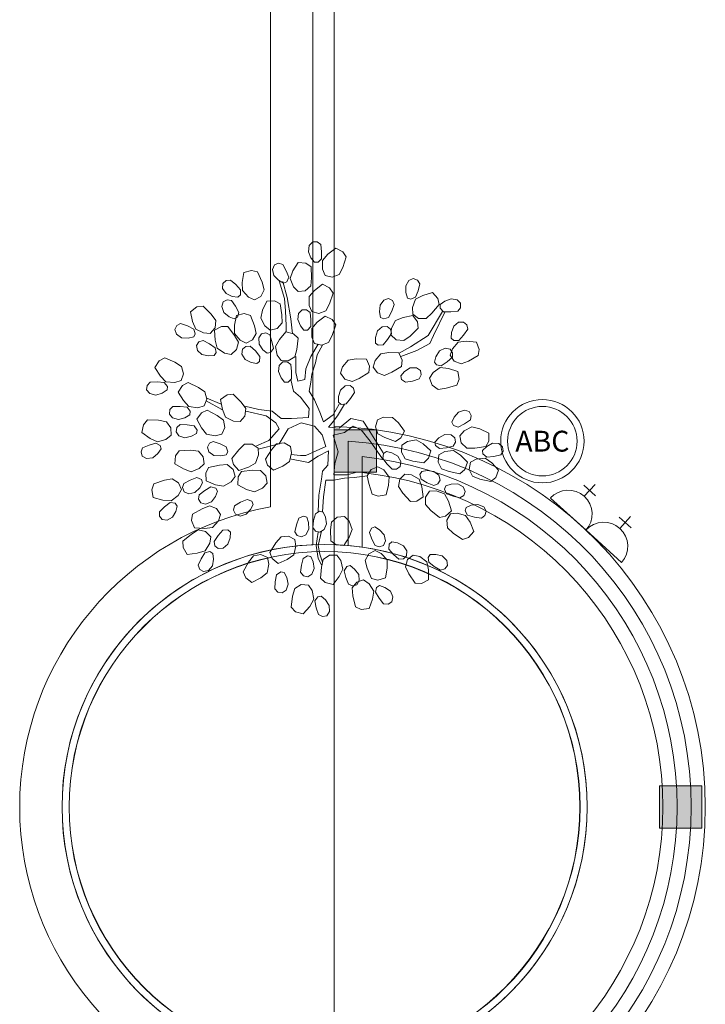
# Model space of a CAD drawing. Header units: millimetres. Extents: x -1131 to 37929, y -9154 to 9180.
# Tile 12 of 85: x -1131 to 1336, y -692 to 2852. Entities that reach past the tile are written whole.
import ezdxf

# ---------------------------------------------------------------- set-up
doc = ezdxf.new("R2010")
doc.units = ezdxf.units.MM
doc.layers.add('FIRE-EXTINGUISHER', color=1, linetype='Continuous', lineweight=20, true_color=0xff0000)
doc.layers.add('GREYSCALE', color=9, linetype='Continuous', lineweight=0, true_color=0x808080)
doc.styles.get("Standard").update_dxf_attribs({"font": 'arial.ttf'})

# ---------------------------------------------------------------- blocks, each defined once
blk = doc.blocks.new('FLOOR PLAN')
at = {"layer": 'GREYSCALE', "ltscale": 0.25}
h = blk.add_hatch(color=256, dxfattribs=at)
h.dxf.hatch_style = 1
h.paths.add_polyline_path([(381, 10529.2), (381, 10376.8), (533.4, 10376.8), (533.4, 10529.2)])
h = blk.add_hatch(color=256, dxfattribs=at)
h.dxf.hatch_style = 1
h.paths.add_polyline_path([(1704.6, 9095.5), (1552.2, 9095.5), (1552.2, 9247.9), (1704.6, 9247.9)])
at = {"layer": 'GREYSCALE', "ltscale": 0.2}
blk.add_line((153, 16760.7), (152.7, 10251.7), dxfattribs=at)
at = {"layer": 'GREYSCALE', "ltscale": 0.25}
for p, q in [((305.4, 16757.9), (305.1, 10115.7)), ((381, 14166.1), (381, 4141)), ((381, 10541.5), (381, 10116.1)), ((381, 10529.2), (533.4, 10529.2)), ((381, 10376.8), (381, 10529.2)), ((533.4, 10529.2), (533.4, 10376.8)), ((431.8, 10488.4), (431.8, 10112.9)), ((482.6, 10433.1), (482.6, 10107)), ((533.4, 10376.8), (381, 10376.8)), ((482.6, 10375.2), (482.6, 10107)), ((1704.6, 9247.9), (1552.2, 9247.9)), ((1552.2, 9247.9), (1552.2, 9095.5)), ((1704.6, 9095.5), (1704.6, 9247.9)), ((1552.2, 9095.5), (1704.6, 9095.5))]:
    blk.add_line(p, q, dxfattribs=at)
at = {"layer": 'GREYSCALE'}
for p, q in [((291.7, 11192.9), (304.4, 11205.6)), ((304.4, 11205.6), (320.3, 11205.6)), ((320.3, 11205.6), (333, 11196)), ((288.6, 11170.6), (291.7, 11192.9)), ((298.1, 11148.4), (288.6, 11170.6)), ((333, 11196), (336.2, 11170.6)), ((336.2, 11170.6), (336.2, 11145.2)), ((358.4, 11161.1), (386.9, 11183.3)), ((386.9, 11183.3), (412.3, 11170.6)), ((412.3, 11170.6), (425, 11151.6)), ((232.9, 11101.2), (251.5, 11132.2)), ((251.5, 11132.2), (279.8, 11129.6)), ((310.8, 11132.5), (298.1, 11148.4)), ((323.5, 11132.5), (310.8, 11132.5)), ((336.2, 11145.2), (323.5, 11132.5)), ((339.3, 11138.9), (358.4, 11161.1)), ((339.3, 11107.1), (339.3, 11138.9)), ((425, 11151.6), (412.3, 11113.5)), ((50.3, 11059.8), (56.4, 11095.5)), ((56.4, 11095.5), (83.8, 11103.2)), ((83.8, 11103.2), (106, 11097.7)), ((106, 11097.7), (122.3, 11061)), ((159.3, 11106.7), (166.6, 11123.2)), ((164.4, 11084.9), (159.3, 11106.7)), ((166.6, 11123.2), (181.4, 11128.9)), ((181.4, 11128.9), (196.6, 11124.6)), ((196.6, 11124.6), (208.8, 11102.1)), ((208.8, 11102.1), (218, 11078.4)), ((223.2, 11073.6), (232.9, 11101.2)), ((279.8, 11129.6), (298.5, 11116.4)), ((298.5, 11116.4), (300.4, 11076.3)), ((348.8, 11084.9), (339.3, 11107.1)), ((412.3, 11113.5), (399.6, 11088.1)), ((-19.5, 11056.3), (-7.8, 11067)), ((-7.8, 11067), (8, 11068.5)), ((8, 11068.5), (27.5, 11051.9)), ((51.2, 11030.6), (50.3, 11059.8)), ((122.3, 11061), (130, 11033.6)), ((181.3, 11067.6), (164.4, 11084.9)), ((198.9, 11057.4), (181.3, 11067.6)), ((183.9, 11065.9), (202.9, 11002.4)), ((212.4, 11005.5), (196.5, 11062.7)), ((210.7, 11062), (198.9, 11057.4)), ((218, 11078.4), (210.7, 11062)), ((234.7, 11044), (223.2, 11073.6)), ((300.4, 11076.3), (297.8, 11048)), ((374.2, 11078.6), (348.8, 11084.9)), ((399.6, 11088.1), (374.2, 11078.6)), ((638.9, 11047.2), (649.9, 11066.8)), ((649.9, 11066.8), (666.3, 11074.1)), ((666.3, 11074.1), (681.1, 11068.3)), ((681.1, 11068.3), (689.5, 11054.9)), ((-20.3, 11038.4), (-19.5, 11056.3)), ((-7.7, 11019.8), (-20.3, 11038.4)), ((27.5, 11051.9), (44.6, 11033.1)), ((44.6, 11033.1), (43.8, 11015.2)), ((72.6, 11007.1), (51.2, 11030.6)), ((130, 11033.6), (117.7, 11009.5)), ((251.6, 11026.7), (234.7, 11044)), ((277.5, 11030), (251.6, 11026.7)), ((297.8, 11048), (277.5, 11030)), ((291.7, 11008.7), (310.8, 11030.9)), ((310.8, 11030.9), (339.3, 11053.2)), ((339.3, 11053.2), (364.7, 11040.5)), ((364.7, 11040.5), (377.4, 11021.4)), ((639.7, 11023.1), (638.9, 11047.2)), ((683.3, 11030), (674.1, 11006.4)), ((689.5, 11054.9), (683.3, 11030)), ((-23, 10973), (-17.6, 10990.2)), ((-17.6, 10990.2), (-3.6, 10997.5)), ((14.3, 11009.8), (-7.7, 11019.8)), ((-3.6, 10997.5), (12.1, 10995)), ((12.1, 10995), (26.7, 10974)), ((34.4, 11006.6), (14.3, 11009.8)), ((43.8, 11015.2), (34.4, 11006.6)), ((94.6, 10997.1), (72.6, 11007.1)), ((117.7, 11009.5), (94.6, 10997.1)), ((123.8, 10960), (138.7, 10993)), ((138.7, 10993), (167.1, 10993.5)), ((167.1, 10993.5), (187.2, 10982.5)), ((202.9, 11002.4), (206.1, 10957.9)), ((225.1, 10929.3), (212.4, 11005.5)), ((291.7, 10977), (291.7, 11008.7)), ((377.4, 11021.4), (364.7, 10983.3)), ((546.8, 10978.3), (559.9, 10996.5)), ((559.9, 10996.5), (577.1, 11001.8)), ((577.1, 11001.8), (591.1, 10994.5)), ((591.1, 10994.5), (597.9, 10980.1)), ((645.8, 11003.7), (639.7, 11023.1)), ((657.7, 10999.1), (645.8, 11003.7)), ((674.1, 11006.4), (657.7, 10999.1)), ((663.3, 10969.7), (674.8, 10999.3)), ((674.8, 10999.3), (700.5, 11013.1)), ((700.5, 11013.1), (735.2, 11023.5)), ((735.2, 11023.5), (754.3, 11002.5)), ((754.3, 11002.5), (759.2, 10980.2)), ((763.3, 10980.2), (779.5, 10992.4)), ((779.5, 10992.4), (802, 11001.4)), ((802, 11001.4), (824.1, 10997.7)), ((824.1, 10997.7), (836.5, 10984.7)), ((-135.6, 10954.4), (-112.9, 10971.5)), ((-128.4, 10919), (-135.6, 10954.4)), ((-112.9, 10971.5), (-90.2, 10974.3)), ((-90.2, 10974.3), (-61.7, 10946)), ((-15.4, 10951.9), (-23, 10973)), ((26.7, 10974), (38.5, 10951.5)), ((117.2, 10931.5), (123.8, 10960)), ((187.2, 10982.5), (193.7, 10942.9)), ((206.1, 10957.9), (209.2, 10903.9)), ((253.7, 10948.4), (266.4, 10961.1)), ((266.4, 10961.1), (282.2, 10961.1)), ((282.2, 10961.1), (294.9, 10951.6)), ((301.3, 10954.7), (291.7, 10977)), ((326.6, 10948.4), (301.3, 10954.7)), ((352, 10957.9), (326.6, 10948.4)), ((364.7, 10983.3), (352, 10957.9)), ((544.9, 10954.2), (546.8, 10978.3)), ((548.7, 10934.2), (544.9, 10954.2)), ((588.9, 10956.2), (577.1, 10933.7)), ((597.9, 10980.1), (588.9, 10956.2)), ((664.1, 10945.5), (663.3, 10969.7)), ((720.1, 10869), (770.8, 10954.7)), ((759.2, 10980.2), (733.6, 10949.2)), ((780.4, 10954.7), (739.1, 10869)), ((763, 10967.5), (763.3, 10980.2)), ((775.4, 10954.5), (763, 10967.5)), ((800.8, 10953.8), (775.4, 10954.5)), ((826.3, 10956.4), (800.8, 10953.8)), ((836.1, 10968.8), (826.3, 10956.4)), ((836.5, 10984.7), (836.1, 10968.8)), ((-117, 10892), (-128.4, 10919)), ((-61.7, 10946), (-44.6, 10923.3)), ((-44.6, 10923.3), (-47.4, 10896.4)), ((3.3, 10936.6), (-15.4, 10951.9)), ((21.9, 10928.5), (3.3, 10936.6)), ((33.2, 10934.4), (21.9, 10928.5)), ((22.6, 10905.9), (30.2, 10941.2)), ((30.2, 10941.2), (57.8, 10947.8)), ((38.5, 10951.5), (33.2, 10934.4)), ((57.8, 10947.8), (79.8, 10941.4)), ((79.8, 10941.4), (94.6, 10904.1)), ((132, 10903.4), (117.2, 10931.5)), ((193.7, 10942.9), (194.2, 10914.5)), ((231.4, 10875.4), (225.1, 10929.3)), ((250.5, 10926.2), (253.7, 10948.4)), ((260, 10903.9), (250.5, 10926.2)), ((294.9, 10951.6), (298.1, 10926.2)), ((298.1, 10926.2), (298.1, 10900.8)), ((320.3, 10916.6), (348.8, 10938.9)), ((348.8, 10938.9), (374.2, 10926.2)), ((374.2, 10926.2), (386.9, 10907.1)), ((560, 10928.3), (548.7, 10934.2)), ((577.1, 10933.7), (560, 10928.3)), ((587.6, 10895.3), (602.4, 10923.4)), ((602.4, 10923.4), (629.5, 10934.2)), ((629.5, 10934.2), (665.2, 10940.7)), ((685.5, 10930.4), (664.1, 10945.5)), ((665.2, 10940.7), (681.7, 10917.6)), ((712.6, 10930.1), (685.5, 10930.4)), ((733.6, 10949.2), (712.6, 10930.1)), ((-192.2, 10890.5), (-185.1, 10904.7)), ((-186.5, 10873.5), (-192.2, 10890.5)), ((-185.1, 10904.7), (-171, 10911.8)), ((-171, 10911.8), (-146.8, 10903.3)), ((-146.8, 10903.3), (-124.1, 10892)), ((-124.1, 10892), (-118.4, 10875)), ((-88.6, 10877.9), (-117, 10892)), ((-47.4, 10896.4), (-64.4, 10876.5)), ((-48.9, 10888.2), (-24.1, 10901.8)), ((-46.9, 10852), (-48.9, 10888.2)), ((-24.1, 10901.8), (-1.2, 10901.5)), ((-1.2, 10901.5), (23, 10869.4)), ((22.3, 10876.6), (22.6, 10905.9)), ((94.6, 10904.1), (101.2, 10876.4)), ((150.8, 10888.1), (132, 10903.4)), ((176.2, 10894.3), (150.8, 10888.1)), ((194.2, 10914.5), (176.2, 10894.3)), ((184.6, 10854.9), (208.1, 10882.4)), ((208.1, 10882.4), (235.5, 10874.9)), ((209.2, 10903.9), (209.2, 10881.7)), ((272.7, 10888.1), (260, 10903.9)), ((285.4, 10888.1), (272.7, 10888.1)), ((298.1, 10900.8), (285.4, 10888.1)), ((301.3, 10894.4), (320.3, 10916.6)), ((301.3, 10862.7), (301.3, 10894.4)), ((386.9, 10907.1), (374.2, 10869)), ((530.5, 10862.1), (537.5, 10885.2)), ((537.5, 10885.2), (554.2, 10900.2)), ((554.2, 10900.2), (572.1, 10901.8)), ((572.1, 10901.8), (584.3, 10891.6)), ((584.3, 10891.6), (587.9, 10876.1)), ((585.7, 10871.2), (587.6, 10895.3)), ((684.1, 10894.8), (655.2, 10867)), ((681.7, 10917.6), (684.1, 10894.8)), ((804.2, 10879.4), (812.1, 10902.3)), ((812.1, 10902.3), (829.4, 10916.5)), ((829.4, 10916.5), (847.4, 10917.4)), ((862.1, 10891.1), (847.3, 10870.2)), ((847.4, 10917.4), (859.1, 10906.7)), ((859.1, 10906.7), (862.1, 10891.1)), ((-168, 10860.7), (-186.5, 10873.5)), ((-143.9, 10859.3), (-168, 10860.7)), ((-124, 10863.6), (-143.9, 10859.3)), ((-118.4, 10875), (-124, 10863.6)), ((-105.1, 10846), (-90, 10851)), ((-90, 10851), (-67.3, 10839.2)), ((-64.4, 10876.5), (-88.6, 10877.9)), ((-39.4, 10823.7), (-46.9, 10852)), ((42.7, 10852.3), (22.3, 10876.6)), ((23, 10869.4), (36.7, 10844.5)), ((64.3, 10841.4), (42.7, 10852.3)), ((87.9, 10852.8), (64.3, 10841.4)), ((101.2, 10876.4), (87.9, 10852.8)), ((109.8, 10860.1), (119.7, 10875.1)), ((111.1, 10837.7), (109.8, 10860.1)), ((119.7, 10875.1), (135.3, 10878.2)), ((135.3, 10878.2), (149.6, 10871.4)), ((149.6, 10871.4), (157.7, 10847.1)), ((157.7, 10847.1), (162.8, 10822.3)), ((170.3, 10829.4), (184.6, 10854.9)), ((235.5, 10874.9), (251.8, 10858.8)), ((251.8, 10858.8), (246.9, 10818.9)), ((310.8, 10840.4), (301.3, 10862.7)), ((374.2, 10869), (361.5, 10843.6)), ((530, 10841.8), (530.5, 10862.1)), ((574, 10854.6), (557.6, 10835.2)), ((587.9, 10876.1), (574, 10854.6)), ((605.2, 10853.8), (585.7, 10871.2)), ((632.1, 10850.4), (605.2, 10853.8)), ((655.2, 10867), (632.1, 10850.4)), ((656.6, 10827.7), (720.1, 10869)), ((739.1, 10869), (726.4, 10840.4)), ((802.9, 10859.1), (804.2, 10879.4)), ((812.3, 10850.6), (802.9, 10859.1)), ((830.2, 10851.4), (812.3, 10850.6)), ((828.3, 10844.6), (857.3, 10848.2)), ((847.3, 10870.2), (830.2, 10851.4)), ((857.3, 10848.2), (893.4, 10845.4)), ((-114.1, 10832.9), (-105.1, 10846)), ((-110.8, 10815.2), (-114.1, 10832.9)), ((-94.3, 10800), (-110.8, 10815.2)), ((-67.3, 10839.2), (-46.4, 10824.7)), ((-46.4, 10824.7), (-43.2, 10807.1)), ((-13.2, 10805.7), (-39.4, 10823.7)), ((30.1, 10818.2), (10.5, 10800.9)), ((36.7, 10844.5), (30.1, 10818.2)), ((49.5, 10801.6), (51.1, 10819.5)), ((51.1, 10819.5), (63.3, 10829.7)), ((63.3, 10829.7), (79.1, 10830.6)), ((79.1, 10830.6), (97.9, 10813.2)), ((97.9, 10813.2), (114.2, 10793.7)), ((124.8, 10817.8), (111.1, 10837.7)), ((140.4, 10804.8), (124.8, 10817.8)), ((162.8, 10822.3), (152.8, 10807.3)), ((176.6, 10798.2), (170.3, 10829.4)), ((246.9, 10818.9), (239.5, 10791.5)), ((298.1, 10792.8), (323.5, 10837.3)), ((336.2, 10834.1), (310.8, 10840.4)), ((339.3, 10834.1), (320.3, 10799.2)), ((361.5, 10843.6), (336.2, 10834.1)), ((539.8, 10833.6), (530, 10841.8)), ((557.6, 10835.2), (539.8, 10833.6)), ((615.4, 10805.5), (656.6, 10827.7)), ((678.8, 10815), (621.7, 10792.8)), ((726.4, 10840.4), (678.8, 10815)), ((747.9, 10792.6), (760.8, 10813.1)), ((760.8, 10813.1), (780.9, 10823.1)), ((780.9, 10823.1), (798.6, 10819.8)), ((798.6, 10819.8), (807.6, 10806.8)), ((798.9, 10798.3), (806.9, 10821.1)), ((806.9, 10821.1), (828.3, 10844.6)), ((893.4, 10845.4), (903.6, 10818.9)), ((903.6, 10818.9), (900.1, 10796.3)), ((-263.6, 10753.5), (-248.6, 10777.6)), ((-248.6, 10777.6), (-228.5, 10788.5)), ((-228.5, 10788.5), (-191.7, 10772.4)), ((-70.6, 10795.2), (-94.3, 10800)), ((-50.4, 10796.6), (-70.6, 10795.2)), ((-43.2, 10807.1), (-50.4, 10796.6)), ((10.5, 10800.9), (-13.2, 10805.7)), ((61.4, 10782.6), (49.5, 10801.6)), ((83, 10771.7), (61.4, 10782.6)), ((114.2, 10793.7), (112.6, 10775.8)), ((152.8, 10807.3), (140.4, 10804.8)), ((190.3, 10778.3), (176.6, 10798.2)), ((216.5, 10777.1), (190.3, 10778.3)), ((239.5, 10791.5), (216.5, 10777.1)), ((244.1, 10792.8), (244.1, 10735.7)), ((279, 10748.4), (298.1, 10792.8)), ((320.3, 10799.2), (313.9, 10770.6)), ((411.8, 10756.3), (432.2, 10780.6)), ((432.2, 10780.6), (461.1, 10785.4)), ((461.1, 10785.4), (497.3, 10784.1)), ((497.3, 10784.1), (508.6, 10758.1)), ((522.2, 10755.4), (529.2, 10778.5)), ((529.2, 10778.5), (549.6, 10802.9)), ((549.6, 10802.9), (578.5, 10807.7)), ((578.5, 10807.7), (614.7, 10806.3)), ((614.7, 10806.3), (626, 10780.3)), ((626, 10780.3), (623.4, 10757.5)), ((742.1, 10773.1), (747.9, 10792.6)), ((807, 10790.9), (787.8, 10773.9)), ((813.4, 10776.5), (798.9, 10798.3)), ((807.6, 10806.8), (807, 10790.9)), ((838.6, 10766.4), (813.4, 10776.5)), ((865.1, 10776.7), (838.6, 10766.4)), ((900.1, 10796.3), (865.1, 10776.7)), ((-244.1, 10723), (-263.6, 10753.5)), ((-191.7, 10772.4), (-167.6, 10757.4)), ((-167.6, 10757.4), (-160.5, 10731.2)), ((102.9, 10767.7), (83, 10771.7)), ((112.6, 10775.8), (102.9, 10767.7)), ((180.7, 10738.8), (183.9, 10761.1)), ((183.9, 10761.1), (196.5, 10773.8)), ((196.5, 10773.8), (212.4, 10773.8)), ((212.4, 10773.8), (225.1, 10764.2)), ((225.1, 10764.2), (228.3, 10738.8)), ((275.9, 10710.3), (279, 10748.4)), ((313.9, 10770.6), (301.3, 10729.3)), ((404.8, 10733.2), (411.8, 10756.3)), ((508.6, 10758.1), (506, 10735.3)), ((537.6, 10734.2), (522.2, 10755.4)), ((623.4, 10757.5), (589.2, 10736.5)), ((634.7, 10738.7), (654.9, 10751.9)), ((654.9, 10751.9), (677.3, 10752.6)), ((677.3, 10752.6), (692.1, 10742.3)), ((692.1, 10742.3), (694.8, 10726.7)), ((737.4, 10735.2), (763.5, 10753.2)), ((749.3, 10762.7), (742.1, 10773.1)), ((766.9, 10759.5), (749.3, 10762.7)), ((763.5, 10753.2), (792.6, 10750.2)), ((787.8, 10773.9), (766.9, 10759.5)), ((792.6, 10750.2), (827.1, 10739.3)), ((-223.8, 10702), (-244.1, 10723)), ((-169.1, 10706.5), (-192.1, 10699.1)), ((-160.5, 10731.2), (-169.1, 10706.5)), ((190.2, 10716.6), (180.7, 10738.8)), ((202.9, 10700.7), (190.2, 10716.6)), ((228.3, 10713.4), (215.6, 10700.7)), ((234.6, 10669), (225.1, 10710.3)), ((228.3, 10738.8), (228.3, 10713.4)), ((244.1, 10735.7), (250.5, 10703.9)), ((250.5, 10703.9), (275.9, 10710.3)), ((301.3, 10729.3), (298.1, 10700.7)), ((420.2, 10712), (404.8, 10733.2)), ((445.8, 10703), (420.2, 10712)), ((471.8, 10714.3), (445.8, 10703)), ((506, 10735.3), (471.8, 10714.3)), ((563.2, 10725.2), (537.6, 10734.2)), ((589.2, 10736.5), (563.2, 10725.2)), ((621.2, 10723.4), (634.7, 10738.7)), ((623.5, 10710.9), (621.2, 10723.4)), ((638.2, 10700.6), (623.5, 10710.9)), ((663.2, 10705), (638.2, 10700.6)), ((687.6, 10712.6), (663.2, 10705)), ((694.8, 10726.7), (687.6, 10712.6)), ((724.5, 10714.8), (737.4, 10735.2)), ((733.7, 10690.3), (724.5, 10714.8)), ((831.1, 10711.2), (822.6, 10690)), ((827.1, 10739.3), (831.1, 10711.2)), ((-293.4, 10673.4), (-291.9, 10689.2)), ((-281.9, 10659.6), (-293.4, 10673.4)), ((-291.9, 10689.2), (-281.3, 10701)), ((-281.3, 10701), (-255.7, 10701.8)), ((-255.7, 10701.8), (-230.4, 10699.5)), ((-220.1, 10673), (-237.1, 10661.8)), ((-230.4, 10699.5), (-218.9, 10685.7)), ((-192.1, 10699.1), (-223.8, 10702)), ((-218.9, 10685.7), (-220.1, 10673)), ((-179.7, 10665.3), (-164.1, 10689)), ((-164.1, 10689), (-143.6, 10699.3)), ((-143.6, 10699.3), (-107.3, 10682.1)), ((-107.3, 10682.1), (-83.6, 10666.4)), ((215.6, 10700.7), (202.9, 10700.7)), ((298.1, 10700.7), (291.7, 10669)), ((397.3, 10649.3), (404.3, 10672.5)), ((404.3, 10672.5), (421, 10687.5)), ((421, 10687.5), (438.9, 10689)), ((438.9, 10689), (451, 10678.9)), ((451, 10678.9), (454.6, 10663.4)), ((756, 10674.8), (733.7, 10690.3)), ((784.1, 10678.8), (756, 10674.8)), ((822.6, 10690), (784.1, 10678.8)), ((-260.1, 10654.4), (-281.9, 10659.6)), ((-237.1, 10661.8), (-260.1, 10654.4)), ((-161.1, 10634.3), (-179.7, 10665.3)), ((-141.3, 10612.7), (-161.1, 10634.3)), ((-77.2, 10640.1), (-86.6, 10615.7)), ((-83.6, 10666.4), (-77.2, 10640.1)), ((-22.4, 10602.3), (-79.5, 10634.1)), ((-25.6, 10621.4), (-76.3, 10643.6)), ((-27.1, 10638), (-4.2, 10654.8)), ((-20.3, 10602.5), (-27.1, 10638)), ((-4.2, 10654.8), (18.5, 10657.4)), ((18.5, 10657.4), (46.7, 10628.7)), ((260, 10646.8), (234.6, 10669)), ((291.7, 10605.5), (260, 10646.8)), ((291.7, 10669), (310.8, 10637.2)), ((310.8, 10637.2), (329.8, 10592.8)), ((396.8, 10629), (397.3, 10649.3)), ((440.7, 10641.9), (424.4, 10622.4)), ((454.6, 10663.4), (440.7, 10641.9)), ((-211.7, 10586.1), (-209.8, 10601.9)), ((-209.8, 10601.9), (-198.8, 10613.3)), ((-198.8, 10613.3), (-173.2, 10613.4)), ((-173.2, 10613.4), (-148, 10610.3)), ((-148, 10610.3), (-136.9, 10596.2)), ((-109.8, 10608.9), (-141.3, 10612.7)), ((-86.6, 10615.7), (-109.8, 10608.9)), ((-96.1, 10590.8), (-75.2, 10600)), ((-75.2, 10600), (-39.8, 10580.9)), ((-9.2, 10575.4), (-20.3, 10602.5)), ((46.7, 10628.7), (63.5, 10605.8)), ((60.1, 10615), (110.9, 10602.3)), ((63.5, 10605.8), (60.4, 10578.9)), ((110.9, 10602.3), (158.5, 10596)), ((288.6, 10573.7), (291.7, 10605.5)), ((377.4, 10583.3), (399.6, 10621.4)), ((418.6, 10621.4), (393.3, 10580.1)), ((406.5, 10620.9), (396.8, 10629)), ((424.4, 10622.4), (406.5, 10620.9)), ((829.3, 10593.4), (850.6, 10600.4)), ((850.6, 10600.4), (867.6, 10594.7)), ((-305.2, 10547.8), (-290.4, 10565.2)), ((-290.4, 10565.2), (-250.3, 10563.5)), ((-250.3, 10563.5), (-222.3, 10558.2)), ((-200.7, 10572), (-211.7, 10586.1)), ((-179, 10566.1), (-200.7, 10572)), ((-155.8, 10572.9), (-179, 10566.1)), ((-138.5, 10583.6), (-155.8, 10572.9)), ((-136.9, 10596.2), (-138.5, 10583.6)), ((-113, 10568), (-96.1, 10590.8)), ((-96.1, 10536), (-113, 10568)), ((-39.8, 10580.9), (-17, 10563.9)), ((-17, 10563.9), (-12.1, 10537.3)), ((19, 10560.9), (-9.2, 10575.4)), ((60.4, 10578.9), (43.1, 10559.2)), ((136.3, 10580.1), (63.3, 10596)), ((171.2, 10554.7), (136.3, 10580.1)), ((158.5, 10596), (190.2, 10570.6)), ((190.2, 10570.6), (228.3, 10570.6)), ((228.3, 10570.6), (288.6, 10573.7)), ((329.8, 10592.8), (342.5, 10557.9)), ((342.5, 10557.9), (377.4, 10583.3)), ((393.3, 10580.1), (374.2, 10554.7)), ((399.6, 10535.6), (440.9, 10570.6)), ((440.9, 10570.6), (485.3, 10561)), ((530.1, 10540.2), (537.1, 10565.5)), ((537.1, 10565.5), (559.6, 10574.4)), ((559.6, 10574.4), (591.3, 10573.6)), ((591.3, 10573.6), (613, 10554)), ((805.1, 10556.5), (813.6, 10574.9)), ((813.6, 10574.9), (829.3, 10593.4)), ((871.8, 10564.9), (850.5, 10550.8)), ((867.6, 10594.7), (874.7, 10580.5)), ((874.7, 10580.5), (871.8, 10564.9)), ((-310.5, 10519.9), (-305.2, 10547.8)), ((-222.3, 10558.2), (-206.2, 10536.4)), ((-206.2, 10536.4), (-205.4, 10510.3)), ((-187.3, 10522.4), (-184.6, 10538)), ((-184.6, 10538), (-173, 10548.8)), ((-173, 10548.8), (-147.4, 10547.5)), ((-147.4, 10547.5), (-122.4, 10543.1)), ((-122.4, 10543.1), (-112.1, 10528.4)), ((-112.1, 10528.4), (-114.3, 10515.9)), ((-77.5, 10513.4), (-96.1, 10536)), ((-12.1, 10537.3), (-22.7, 10513.4)), ((43.1, 10559.2), (19, 10560.9)), ((145.8, 10491.2), (183.9, 10532.5)), ((183.9, 10532.5), (171.2, 10554.7)), ((215.6, 10532.5), (183.9, 10478.5)), ((263.2, 10554.7), (215.6, 10532.5)), ((310.8, 10542), (263.2, 10554.7)), ((337.7, 10511.4), (310.8, 10542)), ((374.2, 10554.7), (361.5, 10538.8)), ((361.5, 10538.8), (399.6, 10535.6)), ((450.4, 10542), (418.6, 10519.8)), ((478.9, 10529.3), (450.4, 10542)), ((510.7, 10488), (478.9, 10529.3)), ((485.3, 10561), (504.3, 10532.5)), ((504.3, 10532.5), (558.3, 10446.7)), ((539, 10514.6), (530.1, 10540.2)), ((613, 10554), (634.6, 10524.9)), ((810.7, 10545.1), (805.1, 10556.5)), ((827.8, 10539.4), (810.7, 10545.1)), ((850.5, 10550.8), (827.8, 10539.4)), ((849, 10526), (877.4, 10540.1)), ((877.4, 10540.1), (905.8, 10533)), ((905.8, 10533), (938.4, 10517.3)), ((-281.3, 10498.6), (-310.5, 10519.9)), ((-254.7, 10486.3), (-281.3, 10498.6)), ((-224.2, 10495), (-254.7, 10486.3)), ((-205.4, 10510.3), (-224.2, 10495)), ((-177, 10507.7), (-187.3, 10522.4)), ((-155.7, 10500.7), (-177, 10507.7)), ((-132.1, 10506.2), (-155.7, 10500.7)), ((-114.3, 10515.9), (-132.1, 10506.2)), ((-46.3, 10507.9), (-77.5, 10513.4)), ((-22.7, 10513.4), (-46.3, 10507.9)), ((352, 10469), (337.7, 10511.4)), ((418.6, 10519.8), (377.4, 10510.2)), ((377.4, 10510.2), (396.4, 10449.9)), ((564.1, 10501.3), (539, 10514.6)), ((601.9, 10487.7), (564.1, 10501.3)), ((621.2, 10499.9), (601.9, 10487.7)), ((634.6, 10524.9), (621.2, 10499.9)), ((645.6, 10487.7), (676.9, 10493.2)), ((676.9, 10493.2), (702.1, 10478.3)), ((744.4, 10485.4), (758.7, 10499.9)), ((758.7, 10499.9), (779.6, 10512)), ((779.6, 10512), (802, 10511.6)), ((802, 10511.6), (816.1, 10500.5)), ((816.1, 10500.5), (818.1, 10484.8)), ((833.4, 10507.5), (849, 10526)), ((839, 10482), (833.4, 10507.5)), ((938.4, 10517.3), (938.4, 10489)), ((-313.6, 10449.8), (-307.9, 10464.6)), ((-307.9, 10464.6), (-284.4, 10474.6)), ((-284.4, 10474.6), (-260, 10481.5)), ((-260, 10481.5), (-244.3, 10472.8)), ((-240.8, 10460.6), (-252.6, 10444)), ((-244.3, 10472.8), (-240.8, 10460.6)), ((-75, 10466.8), (-67.7, 10480.9)), ((-69.5, 10449.7), (-75, 10466.8)), ((-67.7, 10480.9), (-53.5, 10487.8)), ((-53.5, 10487.8), (-29.4, 10479.1)), ((-29.4, 10479.1), (-6.8, 10467.5)), ((-6.8, 10467.5), (-1.3, 10450.4)), ((13.4, 10426.2), (38.4, 10457.7)), ((38.4, 10457.7), (59, 10477.2)), ((59, 10477.2), (86.1, 10477.5)), ((86.1, 10477.5), (107.8, 10462.8)), ((101.4, 10472.1), (145.8, 10491.2)), ((183.9, 10478.5), (107.7, 10459.4)), ((107.8, 10462.8), (109.1, 10438.7)), ((134.1, 10424), (155.8, 10457.8)), ((155.8, 10457.8), (174.4, 10479.2)), ((174.4, 10479.2), (201.3, 10482.2)), ((201.3, 10482.2), (224.4, 10469.8)), ((224.4, 10469.8), (228.1, 10445.9)), ((317.1, 10453.1), (352, 10469)), ((555.1, 10424.5), (510.7, 10488)), ((623.5, 10448.3), (625.4, 10474.4)), ((625.4, 10474.4), (645.6, 10487.7)), ((702.1, 10478.3), (728.9, 10454)), ((746, 10472.8), (744.4, 10485.4)), ((760.1, 10461.7), (746, 10472.8)), ((785.3, 10464.8), (760.1, 10461.7)), ((810.1, 10471), (785.3, 10464.8)), ((818.1, 10484.8), (810.1, 10471)), ((858.8, 10463.5), (839, 10482)), ((887.2, 10463.5), (858.8, 10463.5)), ((927, 10469.1), (887.2, 10463.5)), ((915.8, 10455), (930.4, 10469.1)), ((938.4, 10489), (927, 10469.1)), ((930.4, 10469.1), (951.6, 10480.7)), ((951.6, 10480.7), (974.1, 10479.5)), ((974.1, 10479.5), (987.9, 10468.1)), ((987.9, 10468.1), (989.3, 10452.3)), ((-309.3, 10434.5), (-313.6, 10449.8)), ((-293.6, 10425.8), (-309.3, 10434.5)), ((-271.4, 10428.8), (-293.6, 10425.8)), ((-252.6, 10444), (-271.4, 10428.8)), ((-192, 10407.2), (-189.1, 10435.4)), ((-189.1, 10435.4), (-175.8, 10454.1)), ((-175.8, 10454.1), (-135.7, 10455.7)), ((-135.7, 10455.7), (-107.4, 10452.9)), ((-107.4, 10452.9), (-89.5, 10432.5)), ((-89.5, 10432.5), (-86.5, 10406.5)), ((-51.1, 10436.7), (-69.5, 10449.7)), ((-27, 10435.1), (-51.1, 10436.7)), ((-7.1, 10439.1), (-27, 10435.1)), ((-1.3, 10450.4), (-7.1, 10439.1)), ((18.8, 10404), (13.4, 10426.2)), ((109.1, 10438.7), (98.2, 10408.9)), ((141.7, 10402.4), (134.1, 10424)), ((228.1, 10445.9), (220.3, 10415.1)), ((288.6, 10411.8), (221.9, 10424.5)), ((225.1, 10440.4), (260, 10437.2)), ((260, 10437.2), (279, 10437.2)), ((279, 10437.2), (317.1, 10453.1)), ((323.5, 10434), (288.6, 10411.8)), ((361.5, 10453.1), (323.5, 10434)), ((358.4, 10402.3), (361.5, 10453.1)), ((396.4, 10449.9), (383.7, 10408.6)), ((557, 10426), (559.5, 10443.8)), ((572.3, 10405.8), (557, 10426)), ((559.5, 10443.8), (569.6, 10451.5)), ((569.6, 10451.5), (589.3, 10446.5)), ((589.3, 10446.5), (610.3, 10434.5)), ((610.3, 10434.5), (621.2, 10414.9)), ((637.3, 10425), (623.5, 10448.3)), ((664.5, 10416.9), (637.3, 10425)), ((720.8, 10426.8), (704.3, 10411)), ((728.9, 10454), (720.8, 10426.8)), ((755.6, 10412.7), (758.8, 10438.7)), ((758.8, 10438.7), (779.8, 10450.8)), ((779.8, 10450.8), (811.3, 10454.6)), ((811.3, 10454.6), (835.6, 10438.4)), ((835.6, 10438.4), (861.1, 10412.8)), ((871.8, 10412.7), (893.1, 10424.2)), ((893.1, 10424.2), (924.7, 10427.2)), ((916.9, 10442.4), (915.8, 10455)), ((930.7, 10430.9), (916.9, 10442.4)), ((924.7, 10427.2), (948.6, 10410.3)), ((956, 10433.3), (930.7, 10430.9)), ((981, 10438.8), (956, 10433.3)), ((989.3, 10452.3), (981, 10438.8)), ((-161.1, 10388.4), (-192, 10407.2)), ((-133.5, 10378.5), (-161.1, 10388.4)), ((-103.9, 10389.7), (-133.5, 10378.5)), ((-86.5, 10406.5), (-103.9, 10389.7)), ((-81, 10373.7), (-70.8, 10394.2)), ((-70.8, 10394.2), (-31.5, 10402.3)), ((-31.5, 10402.3), (-3.1, 10404)), ((-3.1, 10404), (17.8, 10386.8)), ((17.8, 10386.8), (25, 10361.6)), ((38.3, 10383.4), (18.8, 10404)), ((72.8, 10394.5), (38.3, 10383.4)), ((98.2, 10408.9), (72.8, 10394.5)), ((163.2, 10383.8), (141.7, 10402.4)), ((196.4, 10398.3), (163.2, 10383.8)), ((220.3, 10415.1), (196.4, 10398.3)), ((339.3, 10380.1), (358.4, 10402.3)), ((383.7, 10408.6), (380.6, 10367.4)), ((500.5, 10363.4), (515, 10386.4)), ((515, 10386.4), (539, 10396.6)), ((539, 10396.6), (560, 10384.7)), ((590.2, 10387.5), (572.3, 10405.8)), ((606.1, 10387.5), (590.2, 10387.5)), ((618.7, 10397.1), (606.1, 10387.5)), ((621.2, 10414.9), (618.7, 10397.1)), ((704.3, 10411), (664.5, 10416.9)), ((768.1, 10388.7), (755.6, 10412.7)), ((794.9, 10379.1), (768.1, 10388.7)), ((851.6, 10386), (834.2, 10371.1)), ((861.1, 10412.8), (851.6, 10386)), ((867.9, 10386.9), (871.8, 10412.7)), ((879.7, 10362.5), (867.9, 10386.9)), ((948.6, 10410.3), (973.4, 10383.9)), ((-229.4, 10347.5), (-201.4, 10352.7)), ((-201.4, 10352.7), (-178.5, 10338.2)), ((-136.7, 10348.4), (-113, 10357.4)), ((-113, 10357.4), (-96.6, 10350)), ((-79.3, 10345.4), (-81, 10373.7)), ((25, 10361.6), (10.5, 10342.3)), ((34.4, 10331.7), (35.6, 10360.1)), ((35.6, 10360.1), (47.7, 10379.5)), ((47.7, 10379.5), (87.7, 10383.6)), ((87.7, 10383.6), (116, 10382.5)), ((116, 10382.5), (135.2, 10363.3)), ((135.2, 10363.3), (139.8, 10337.5)), ((326.6, 10294.3), (336.2, 10351.5)), ((336.2, 10351.5), (339.3, 10380.1)), ((380.6, 10367.4), (428.2, 10367.4)), ((418.6, 10354.7), (380.6, 10348.3)), ((453.6, 10357.8), (418.6, 10354.7)), ((428.2, 10367.4), (463.1, 10376.9)), ((501.1, 10364.2), (453.6, 10357.8)), ((463.1, 10376.9), (501.1, 10376.9)), ((505.7, 10335.5), (500.5, 10363.4)), ((560, 10384.7), (579.2, 10359.3)), ((579.2, 10359.3), (577.4, 10330.1)), ((613.6, 10324.7), (618, 10351.4)), ((618, 10351.4), (636.2, 10370.2)), ((636.2, 10370.2), (660.2, 10367.4)), ((660.2, 10367.4), (687.7, 10351.5)), ((687.7, 10351.5), (697.4, 10323.9)), ((690.1, 10368.4), (696.5, 10379.4)), ((694.8, 10351.1), (690.1, 10368.4)), ((716.8, 10338.4), (694.8, 10351.1)), ((696.5, 10379.4), (716.6, 10382.4)), ((716.6, 10382.4), (740.6, 10379.6)), ((740.6, 10379.6), (758.2, 10365.7)), ((758.2, 10365.7), (762.9, 10348.4)), ((834.2, 10371.1), (794.9, 10379.1)), ((906.2, 10352.2), (879.7, 10362.5)), ((945.3, 10343), (906.2, 10352.2)), ((963.1, 10357.4), (945.3, 10343)), ((973.4, 10383.9), (963.1, 10357.4)), ((-275, 10313.1), (-267.4, 10334.7)), ((-267.4, 10334.7), (-229.4, 10347.5)), ((-178.5, 10338.2), (-168.3, 10314.1)), ((-163.8, 10321.2), (-159.3, 10336.4)), ((-158.1, 10306.3), (-163.8, 10321.2)), ((-159.3, 10336.4), (-136.7, 10348.4)), ((-102.4, 10320.7), (-119.8, 10303.9)), ((-92.1, 10338.1), (-102.4, 10320.7)), ((-96.6, 10350), (-92.1, 10338.1)), ((-84.1, 10310.9), (-62.1, 10323.6)), ((-45.7, 10331.8), (-79.3, 10345.4)), ((-62.1, 10323.6), (-44.8, 10319)), ((-17, 10326.4), (-45.7, 10331.8)), ((-44.8, 10319), (-38.4, 10308)), ((10.5, 10342.3), (-17, 10326.4)), ((66.4, 10314.9), (34.4, 10331.7)), ((123.5, 10319.7), (94.5, 10306.6)), ((139.8, 10337.5), (123.5, 10319.7)), ((352, 10348.3), (342.5, 10288)), ((380.6, 10348.3), (352, 10348.3)), ((518.6, 10297.5), (505.7, 10335.5)), ((577.4, 10330.1), (568.1, 10295.2)), ((629.2, 10301), (613.6, 10324.7)), ((697.4, 10323.9), (702.4, 10288)), ((740.4, 10328.4), (716.8, 10338.4)), ((755, 10334.6), (740.4, 10328.4)), ((762.9, 10348.4), (755, 10334.6)), ((778.3, 10315.5), (782.8, 10327.3)), ((785.7, 10299.1), (778.3, 10315.5)), ((782.8, 10327.3), (802.2, 10333.6)), ((802.2, 10333.6), (826.3, 10334.6)), ((826.3, 10334.6), (846, 10323.7)), ((846, 10323.7), (853.4, 10307.4)), ((1322.4, 10292), (1279.7, 10330.6)), ((1281.7, 10290), (1320.4, 10332.7)), ((-269.8, 10285.2), (-275, 10313.1)), ((-234.9, 10275.8), (-269.8, 10285.2)), ((-180.3, 10293.1), (-205.6, 10274)), ((-168.3, 10314.1), (-180.3, 10293.1)), ((-141.8, 10299), (-158.1, 10306.3)), ((-119.8, 10303.9), (-141.8, 10299)), ((-106.4, 10279.7), (-104.5, 10295.5)), ((-98.5, 10266), (-106.4, 10279.7)), ((-104.5, 10295.5), (-84.1, 10310.9)), ((-45.8, 10289.1), (-60.3, 10269.7)), ((-38.4, 10308), (-45.8, 10289.1)), ((94.5, 10306.6), (66.4, 10314.9)), ((323.5, 10234), (326.6, 10294.3)), ((342.5, 10288), (339.3, 10234)), ((540.2, 10290), (518.6, 10297.5)), ((568.1, 10295.2), (540.2, 10290)), ((655.9, 10270.9), (629.2, 10301)), ((702.4, 10288), (678.7, 10272.4)), ((709.8, 10260), (709.9, 10287.1)), ((709.9, 10287.1), (724.8, 10308.6)), ((724.8, 10308.6), (749, 10309.6)), ((749, 10309.6), (778.6, 10298.4)), ((778.6, 10298.4), (792.7, 10272.7)), ((809.5, 10290.1), (785.7, 10299.1)), ((834.3, 10284), (809.5, 10290.1)), ((847.7, 10292.5), (834.3, 10284)), ((853.4, 10307.4), (847.7, 10292.5)), ((1287.9, 10167.9), (1159.7, 10283.8)), ((-247.4, 10234.5), (-229.1, 10252.3)), ((-205.6, 10274), (-234.9, 10275.8)), ((-229.1, 10252.3), (-208.8, 10267.6)), ((-208.8, 10267.6), (-191, 10265.2)), ((-191, 10265.2), (-183.4, 10255)), ((-183.4, 10255), (-188.4, 10235.3)), ((-128.4, 10225.2), (-93.6, 10245.3)), ((-81.2, 10261.4), (-98.5, 10266)), ((-93.6, 10245.3), (-67.3, 10255.9)), ((-60.3, 10269.7), (-81.2, 10261.4)), ((-67.3, 10255.9), (-42, 10246.2)), ((-42, 10246.2), (-27.2, 10224.6)), ((19.4, 10239.6), (22.8, 10255.1)), ((22.8, 10255.1), (44.7, 10268.5)), ((44.7, 10268.5), (67.8, 10278.9)), ((67.8, 10278.9), (84.6, 10272.6)), ((89.8, 10261), (80.6, 10242.9)), ((84.6, 10272.6), (89.8, 10261)), ((678.7, 10272.4), (655.9, 10270.9)), ((729, 10239.1), (709.8, 10260)), ((792.7, 10272.7), (803.3, 10238.1)), ((852.9, 10237.8), (856.4, 10250)), ((856.4, 10250), (875.1, 10257.9)), ((875.1, 10257.9), (899.1, 10261)), ((899.1, 10261), (919.6, 10251.8)), ((919.6, 10251.8), (928.3, 10236.1)), ((-247.4, 10218.6), (-247.4, 10234.5)), ((-237.8, 10206), (-247.4, 10218.6)), ((-200.4, 10214.4), (-220, 10203.5)), ((-188.4, 10235.3), (-200.4, 10214.4)), ((-131.5, 10202.5), (-128.4, 10225.2)), ((-27.2, 10224.6), (-34.8, 10201.6)), ((25.9, 10225.2), (19.4, 10239.6)), ((42.7, 10218.8), (25.9, 10225.2)), ((64.3, 10225.1), (42.7, 10218.8)), ((80.6, 10242.9), (64.3, 10225.1)), ((245.8, 10187.4), (254.5, 10211.3)), ((254.5, 10211.3), (270.8, 10218.9)), ((270.8, 10218.9), (282.7, 10214.6)), ((282.7, 10214.6), (289.2, 10195.3)), ((307.5, 10202.6), (313.8, 10227.2)), ((313.8, 10227.2), (329.2, 10236.4)), ((329.2, 10236.4), (341.5, 10233.3)), ((341.5, 10233.3), (349.9, 10214.8)), ((349.9, 10214.8), (353.7, 10190.9)), ((371.9, 10197.4), (392.5, 10215.1)), ((392.5, 10215.1), (418.5, 10217.8)), ((418.5, 10217.8), (435.1, 10200.1)), ((760.1, 10213.8), (729, 10239.1)), ((782.5, 10218.9), (760.1, 10213.8)), ((803.3, 10238.1), (782.5, 10218.9)), ((787.1, 10203.8), (800.1, 10226.4)), ((800.1, 10226.4), (824.1, 10229.5)), ((824.1, 10229.5), (854.7, 10220.8)), ((861.6, 10222.1), (852.9, 10237.8)), ((854.7, 10220.8), (870.8, 10196.4)), ((886.1, 10215.2), (861.6, 10222.1)), ((911.4, 10211.3), (886.1, 10215.2)), ((924, 10220.9), (911.4, 10211.3)), ((928.3, 10236.1), (924, 10220.9)), ((1450.6, 10176.1), (1407.8, 10214.7)), ((1409.9, 10174), (1448.5, 10216.8)), ((-220, 10203.5), (-237.8, 10206)), ((-121, 10176.1), (-131.5, 10202.5)), ((-84.9, 10173.8), (-121, 10176.1)), ((-55.9, 10177.9), (-84.9, 10173.8)), ((-34.8, 10201.6), (-55.9, 10177.9)), ((240.1, 10162.5), (245.8, 10187.4)), ((289.2, 10195.3), (290.6, 10171.2)), ((304.3, 10177.2), (307.5, 10202.6)), ((314.3, 10164.9), (304.3, 10177.2)), ((353.7, 10190.9), (345.1, 10170.1)), ((368.7, 10169.2), (371.9, 10197.4)), ((435.1, 10200.1), (445.9, 10170.3)), ((508.2, 10159.1), (515.8, 10175.3)), ((515.8, 10175.3), (527.7, 10179.7)), ((527.7, 10179.7), (545, 10169.1)), ((789.3, 10176.7), (787.1, 10203.8)), ((810.3, 10157.6), (789.3, 10176.7)), ((870.8, 10196.4), (884.4, 10162.9)), ((-162.7, 10128), (-131.9, 10153.7)), ((-131.9, 10153.7), (-107.7, 10168.7)), ((-107.7, 10168.7), (-81.1, 10163.4)), ((-81.1, 10163.4), (-62.9, 10144.6)), ((-62.9, 10144.6), (-66.5, 10120.7)), ((-50.9, 10127.7), (-36.5, 10148.8)), ((-36.5, 10148.8), (-19.6, 10167.8)), ((-19.6, 10167.8), (-1.7, 10168.9)), ((-1.7, 10168.9), (7.8, 10160.5)), ((6.8, 10140.2), (-0.8, 10117.3)), ((7.8, 10160.5), (6.8, 10140.2)), ((171.7, 10121.9), (190.2, 10143.5)), ((190.2, 10143.5), (217.1, 10146.7)), ((217.1, 10146.7), (240.2, 10134.5)), ((248.8, 10149.2), (240.1, 10162.5)), ((263.7, 10143.8), (248.8, 10149.2)), ((280, 10151.4), (263.7, 10143.8)), ((290.6, 10171.2), (280, 10151.4)), ((329.7, 10160.9), (314.3, 10164.9)), ((323.5, 10161), (317.1, 10113.4)), ((323.5, 10113.4), (336.2, 10164.2)), ((345.1, 10170.1), (329.7, 10160.9)), ((369.8, 10129.1), (368.7, 10169.2)), ((435.6, 10142.9), (416.4, 10112.3)), ((445.9, 10170.3), (435.6, 10142.9)), ((516.9, 10135.2), (508.2, 10159.1)), ((545, 10169.1), (561.6, 10151.5)), ((561.6, 10151.5), (566.2, 10129.5)), ((843.4, 10135), (810.3, 10157.6)), ((865.2, 10141.9), (843.4, 10135)), ((884.4, 10162.9), (865.2, 10141.9)), ((1416, 10052), (1287.9, 10167.9)), ((-162, 10105.2), (-162.7, 10128)), ((-147.1, 10081), (-162, 10105.2)), ((-66.5, 10120.7), (-83.2, 10093.7)), ((-47.8, 10112.1), (-50.9, 10127.7)), ((-35.9, 10101.6), (-47.8, 10112.1)), ((-18, 10102.7), (-35.9, 10101.6)), ((-0.8, 10117.3), (-18, 10102.7)), ((150.3, 10087.9), (171.7, 10121.9)), ((244.1, 10110.6), (236.5, 10079.8)), ((240.2, 10134.5), (244.1, 10110.6)), ((317.1, 10113.4), (323.5, 10065.7)), ((329.8, 10081.6), (323.5, 10113.4)), ((388.2, 10115.5), (369.8, 10129.1)), ((416.4, 10112.3), (388.2, 10115.5)), ((528.5, 10112.4), (516.9, 10135.2)), ((543.7, 10107.8), (528.5, 10112.4)), ((558.6, 10113.2), (543.7, 10107.8)), ((566.2, 10129.5), (558.6, 10113.2)), ((578.6, 10099.3), (579.7, 10117.3)), ((579.7, 10117.3), (589.2, 10125.7)), ((589.2, 10125.7), (609.2, 10122.2)), ((609.2, 10122.2), (631.1, 10111.9)), ((631.1, 10111.9), (643.5, 10093.2)), ((-111.1, 10084.9), (-147.1, 10081)), ((-83.2, 10093.7), (-111.1, 10084.9)), ((-97.2, 10065.1), (-83.8, 10086.7)), ((-83.8, 10086.7), (-66.4, 10090.8)), ((-66.4, 10090.8), (-55.6, 10084.1)), ((-55.6, 10084.1), (-53.1, 10063.9)), ((73.5, 10052.7), (90.6, 10075.3)), ((90.6, 10075.3), (117.3, 10080)), ((117.3, 10080), (141.1, 10069.1)), ((141.1, 10069.1), (146.4, 10045.5)), ((158.1, 10066.4), (150.3, 10087.9)), ((236.5, 10079.8), (212.7, 10062.8)), ((269.8, 10066.5), (285.2, 10075.8)), ((285.2, 10075.8), (297.5, 10072.8)), ((297.5, 10072.8), (306, 10054.3)), ((339.3, 10053), (329.8, 10081.6)), ((342.2, 10062.4), (364.6, 10077.7)), ((364.6, 10077.7), (390.7, 10077.7)), ((390.7, 10077.7), (405.3, 10058.4)), ((493.2, 10058.8), (505.9, 10082.7)), ((505.9, 10082.7), (529.1, 10094.8)), ((529.1, 10094.8), (551, 10084.5)), ((551, 10084.5), (572, 10060.7)), ((595.5, 10080.3), (578.6, 10099.3)), ((614.7, 10063.4), (595.5, 10080.3)), ((642.4, 10075.2), (630.5, 10064.7)), ((643.5, 10093.2), (642.4, 10075.2)), ((645.6, 10062.2), (666, 10078.6)), ((666, 10078.6), (689.4, 10072.9)), ((689.4, 10072.9), (714.8, 10053.7)), ((719.3, 10070.2), (726.9, 10080.3)), ((721.8, 10052.4), (719.3, 10070.2)), ((726.9, 10080.3), (747.2, 10080.9)), ((747.2, 10080.9), (770.7, 10075.1)), ((770.7, 10075.1), (786.5, 10059.2)), ((-107.9, 10041.8), (-97.2, 10065.1)), ((-102.1, 10027), (-107.9, 10041.8)), ((-56.7, 10040), (-71.1, 10022.8)), ((-53.1, 10063.9), (-56.7, 10040)), ((54, 10017.6), (73.5, 10052.7)), ((146.4, 10045.5), (140.5, 10014.3)), ((179.7, 10048), (158.1, 10066.4)), ((212.7, 10062.8), (179.7, 10048)), ((260.7, 10016.4), (263.7, 10041.8)), ((263.7, 10041.8), (269.8, 10066.5)), ((306, 10054.3), (309.9, 10030.4)), ((323.5, 10065.7), (336.2, 10043.5)), ((332.8, 9994.7), (336, 10034.7)), ((336, 10034.7), (342.2, 10062.4)), ((405.3, 10058.4), (412.9, 10027.5)), ((417.5, 10022.1), (426.8, 10037.5)), ((426.8, 10037.5), (439.1, 10040.5)), ((439.1, 10040.5), (455.2, 10028.1)), ((500.6, 10031.3), (493.2, 10058.8)), ((572.5, 10031.5), (565.9, 9995.9)), ((572, 10060.7), (572.5, 10031.5)), ((630.5, 10064.7), (614.7, 10063.4)), ((637.9, 10036.2), (645.6, 10062.2)), ((650.5, 10010.8), (637.9, 10036.2)), ((714.8, 10053.7), (721, 10025.1)), ((742, 10037.1), (721.8, 10052.4)), ((764.2, 10024.3), (742, 10037.1)), ((789, 10041.4), (779.5, 10028.7)), ((786.5, 10059.2), (789, 10041.4)), ((-88.6, 10018.7), (-102.1, 10027)), ((-71.1, 10022.8), (-88.6, 10018.7)), ((63, 9996.5), (54, 10017.6)), ((85.6, 9979.4), (63, 9996.5)), ((140.5, 10014.3), (117.7, 9996)), ((169.5, 9982.5), (174.2, 10007.5)), ((174.2, 10007.5), (189, 10017.7)), ((189, 10017.7), (201.5, 10015.3)), ((201.5, 10015.3), (211, 9997.4)), ((211, 9997.4), (216.3, 9973.8)), ((270.8, 10004.1), (260.7, 10016.4)), ((286.2, 10000.3), (270.8, 10004.1)), ((301.5, 10009.6), (286.2, 10000.3)), ((309.9, 10030.4), (301.5, 10009.6)), ((399.7, 10001.4), (377.3, 9973)), ((412.9, 10027.5), (399.7, 10001.4)), ((423.6, 9997.5), (417.5, 10022.1)), ((432.7, 9973.6), (423.6, 9997.5)), ((455.2, 10028.1), (469.8, 10008.8)), ((469.8, 10008.8), (472, 9986.5)), ((516.3, 9994.4), (500.6, 10031.3)), ((673.3, 9977.7), (650.5, 10010.8)), ((721, 10025.1), (721.6, 9989)), ((779.5, 10028.7), (764.2, 10024.3)), ((117.7, 9996), (85.6, 9979.4)), ((168, 9957), (169.5, 9982.5)), ((216.3, 9973.8), (209.1, 9952.5)), ((239.4, 9958), (262.6, 9972)), ((262.6, 9972), (288.8, 9970.5)), ((288.8, 9970.5), (302.2, 9950.4)), ((349.6, 9979.2), (332.8, 9994.7)), ((377.3, 9973), (349.6, 9979.2)), ((447.3, 9967.3), (432.7, 9973.6)), ((446, 9959.9), (462.6, 9981.3)), ((462.7, 9971.1), (447.3, 9967.3)), ((462.6, 9981.3), (487.5, 9989.3)), ((472, 9986.5), (462.7, 9971.1)), ((487.5, 9989.3), (507.3, 9975.4)), ((507.3, 9975.4), (524, 9948.4)), ((538.5, 9988.6), (516.3, 9994.4)), ((530, 9944.7), (534.1, 9962.2)), ((534.1, 9962.2), (544.9, 9968.9)), ((565.9, 9995.9), (538.5, 9988.6)), ((544.9, 9968.9), (564.1, 9962)), ((564.1, 9962), (583.9, 9948.2)), ((696.1, 9976.3), (673.3, 9977.7)), ((721.6, 9989), (696.1, 9976.3)), ((178.7, 9945.3), (168, 9957)), ((194.3, 9942.4), (178.7, 9945.3)), ((209.1, 9952.5), (194.3, 9942.4)), ((226.2, 9890.9), (231.6, 9930.7)), ((231.6, 9930.7), (239.4, 9958)), ((302.2, 9950.4), (308, 9919.2)), ((312.3, 9913.5), (322.5, 9928.3)), ((322.5, 9928.3), (334.9, 9930.6)), ((334.9, 9930.6), (350.3, 9917.4)), ((448.6, 9931.6), (446, 9959.9)), ((457.8, 9892.5), (448.6, 9931.6)), ((524, 9948.4), (519.5, 9919.5)), ((543.4, 9923.1), (530, 9944.7)), ((583.9, 9948.2), (592.9, 9927.6)), ((592.9, 9927.6), (588.8, 9910.1)), ((242.1, 9874.5), (226.2, 9890.9)), ((293.4, 9893.8), (269.4, 9866.7)), ((308, 9919.2), (293.4, 9893.8)), ((317, 9888.5), (312.3, 9913.5)), ((350.3, 9917.4), (363.8, 9897.3)), ((363.8, 9897.3), (364.7, 9874.8)), ((478.7, 9883), (457.8, 9892.5)), ((519.5, 9919.5), (506.9, 9885.6)), ((559.5, 9903.2), (543.4, 9923.1)), ((575.3, 9901.8), (559.5, 9903.2)), ((588.8, 9910.1), (575.3, 9901.8)), ((-254, 9864.4), (-254, 9867.8)), ((269.4, 9866.7), (242.1, 9874.5)), ((324.8, 9864.1), (317, 9888.5)), ((339, 9857.1), (324.8, 9864.1)), ((354.6, 9860), (339, 9857.1)), ((364.7, 9874.8), (354.6, 9860)), ((506.9, 9885.6), (478.7, 9883))]:
    blk.add_line(p, q, dxfattribs=at)
at = {"layer": 'GREYSCALE', "ltscale": 0.25}
for radius in [945, 945, 945, 919.6, 919.6, 919.6]:
    blk.add_circle((347.1, 9171.7), radius, dxfattribs=at)
at = {"layer": 'GREYSCALE'}
blk.add_circle((347, 9171.7), 919, dxfattribs=at)
at = {"layer": 'GREYSCALE', "ltscale": 0.25}
for centre, radius, start, end in [((347.1, 9171.7), 1370.2, 271.4196, 88.5804), ((347.1, 9171.7), 1319.4, 273.6827, 86.3173), ((347.1, 9171.7), 1268.6, 276.1335, 83.8665), ((354.6, 9171.7), 1210.3, 276.0738, 83.9262), ((347, 9171.7), 945, 92.5429, 267.4529), ((347, 9171.7), 945.1, 272.0616, 87.9384)]:
    blk.add_arc(centre, radius, start, end, dxfattribs=at)
at = {"layer": 'GREYSCALE'}
for centre in [(1223.8, 10225.9), (1351.9, 10110)]:
    blk.add_arc(centre, 86.4, 317.872, 137.872, dxfattribs=at)
at = {"layer": 'GREYSCALE', "ltscale": 0.2}
blk.add_arc((347, 9171.7), 1097.4, 100.1997, 259.7961, dxfattribs=at)
blk = doc.blocks.new('FE-ABC-DP-4')
at = {"layer": 'FIRE-EXTINGUISHER'}
blk.add_circle((0, 0), 150, dxfattribs=at)
at = {"layer": 'FIRE-EXTINGUISHER', "color": 5, "true_color": 0x0000ff}
blk.add_circle((0, 0), 125, dxfattribs=at)
at = {"layer": 'FIRE-EXTINGUISHER', "insert": (0, 0), "char_height": 75, "attachment_point": 5}
blk.add_mtext_dynamic_manual_height_columns('\\pxqc;{\\Fromans|c0;ABC}', width=272.429, gutter_width=1, heights=[0], dxfattribs=at)

msp = doc.modelspace()

# ---------------------------------------------------------------- block references
at = {"layer": 'FIRE-EXTINGUISHER'}
msp.add_blockref('FE-ABC-DP-4', (749.8, 1334.9), dxfattribs=at)
at = {"layer": 'GREYSCALE'}
msp.add_blockref('FLOOR PLAN', (-381, -9153.5), dxfattribs=at)

doc.saveas('drawing.dxf')
